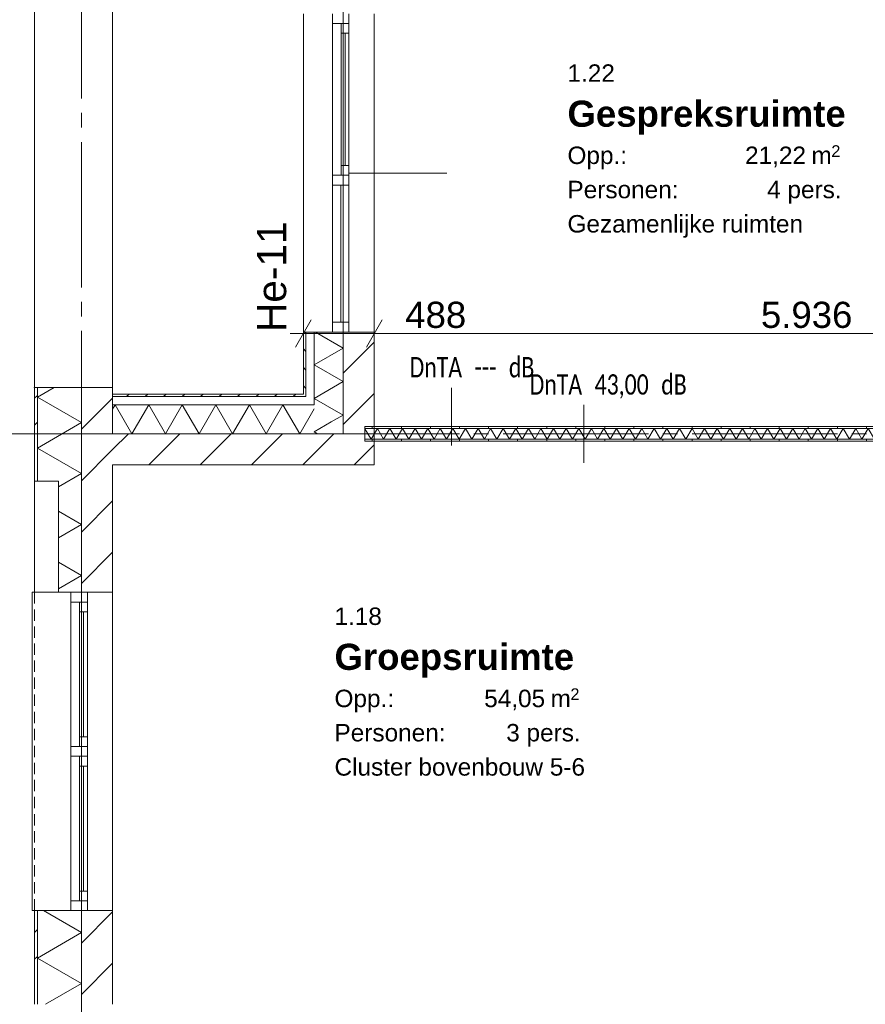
# Model space of a CAD drawing. Header units: millimetres. Extents: x 10 to 584, y 10 to 831.
# Tile 9 of 61: x 74 to 132, y 400 to 468. Entities that reach past the tile are written whole.
import ezdxf
from ezdxf.xclip import XClip

# ---------------------------------------------------------------- set-up
doc = ezdxf.new("R2010")
doc.units = ezdxf.units.MM
doc.header["$MEASUREMENT"] = 0
doc.header["$XCLIPFRAME"] = 0
doc.linetypes.add('B0204', pattern=[13, 10, -1, 1, -1])
doc.linetypes.add('B0702', pattern=[1.1737, 0.7812, -0.3925])
for name, color, linetype in [('21 Buitenwanden', 7, 'Continuous'), ('21 Buitenwanden Doorsnede-arcering', 7, 'Continuous'), ('21 Buitenwanden Laagscheidingslijnen', 7, 'Continuous'), ('21 Buitenwanden Raamlabels', 7, 'Continuous'), ('21 Buitenwanden Ramen', 7, 'Continuous'), ('22 NC Binnenwanden', 7, 'Continuous'), ('22 NC Binnenwanden Doorsnede-arcering', 7, 'Continuous'), ('22 NC Binnenwanden Laagscheidingslijnen', 7, 'Continuous'), ('23 Vloeren', 7, 'Continuous'), ('A Stramien', 7, 'Continuous'), ('Maatvoering 1_ 50_100', 7, 'Continuous'), ('Tekst_dim 1_ 50_100', 7, 'Continuous'), ('Z Ruimtefuncties', 7, 'Continuous')]:
    doc.layers.add(name, color=color, linetype=linetype)
doc.styles.add('GENERATED_STYLE_1', font='txt')
doc.styles.add('GENERATED_STYLE_2', font='txt')
doc.styles.add('GENERATED_STYLE_3', font='txt')
pattern_1 = [(45, (78, 259.188), (-4.5962, 4.5962), []), (45, (77.081, 260.107), (-4.5962, 4.5962), [])]
pattern_2 = [(45, (78, 259.188), (-1.767767, 1.767767), [])]
pattern_3 = [(90, (78, 259.1879), (-2, 0), [])]
pattern_4 = [(315, (78, 259.1879), (0.636396, 0.636396), [])]

# ---------------------------------------------------------------- blocks, each defined once
blk = doc.blocks.new('*X27')
at = {"layer": '21 Buitenwanden Doorsnede-arcering', "color": 7, "linetype": 'Continuous', "lineweight": 0}
for p, q in [((74.96, 441.723), (76.106, 442.385)), ((74.96, 441.723), (78, 439.968)), ((74.96, 438.213), (78, 439.968)), ((74.96, 438.213), (78, 436.458)), ((76.42, 435.545), (78, 436.458)), ((76.42, 433.859), (78, 432.947)), ((76.42, 432.035), (78, 432.947)), ((76.42, 430.349), (78, 429.437)), ((76.42, 428.525), (78, 429.437))]:
    blk.add_line(p, q, dxfattribs=at)
blk = doc.blocks.new('*X28')
at = {"layer": '21 Buitenwanden Doorsnede-arcering', "color": 7, "linetype": 'Continuous', "lineweight": 0}
for p, q in [((75.372, 406.382), (78, 404.865)), ((74.96, 403.11), (78, 404.865)), ((74.96, 403.11), (78, 401.355)), ((75.527, 399.927), (78, 401.355))]:
    blk.add_line(p, q, dxfattribs=at)
blk = doc.blocks.new('*X63')
at = {"layer": '22 NC Binnenwanden Doorsnede-arcering', "color": 7, "linetype": 'Continuous', "lineweight": 0}
for p, q in [((97.919, 438.813), (97.5, 439.538)), ((97.919, 438.813), (98.352, 439.563)), ((98.785, 438.813), (98.352, 439.563)), ((98.785, 438.813), (99.218, 439.563)), ((99.651, 438.813), (99.218, 439.563)), ((99.651, 438.813), (100.084, 439.563)), ((100.517, 438.813), (100.084, 439.563)), ((100.517, 438.813), (100.95, 439.563)), ((101.383, 438.813), (100.95, 439.563)), ((101.383, 438.813), (101.816, 439.563)), ((102.249, 438.813), (101.816, 439.563)), ((102.249, 438.813), (102.682, 439.563)), ((103.115, 438.813), (102.682, 439.563)), ((103.115, 438.813), (103.548, 439.563)), ((103.981, 438.813), (103.548, 439.563)), ((103.981, 438.813), (104.414, 439.563)), ((104.847, 438.813), (104.414, 439.563)), ((104.847, 438.813), (105.28, 439.563)), ((105.713, 438.813), (105.28, 439.563)), ((105.713, 438.813), (106.146, 439.563)), ((106.579, 438.813), (106.146, 439.563)), ((106.579, 438.813), (107.012, 439.563)), ((107.445, 438.813), (107.012, 439.563)), ((107.445, 438.813), (107.878, 439.563)), ((108.311, 438.813), (107.878, 439.563)), ((108.311, 438.813), (108.744, 439.563)), ((109.177, 438.813), (108.744, 439.563)), ((109.177, 438.813), (109.61, 439.563)), ((110.043, 438.813), (109.61, 439.563)), ((110.043, 438.813), (110.476, 439.563)), ((110.909, 438.813), (110.476, 439.563)), ((110.909, 438.813), (111.342, 439.563)), ((111.775, 438.813), (111.342, 439.563)), ((111.775, 438.813), (112.208, 439.563)), ((112.641, 438.813), (112.208, 439.563)), ((112.641, 438.813), (113.074, 439.563)), ((113.507, 438.813), (113.074, 439.563)), ((113.507, 438.813), (113.94, 439.563)), ((114.373, 438.813), (113.94, 439.563)), ((114.373, 438.813), (114.806, 439.563)), ((115.239, 438.813), (114.806, 439.563)), ((115.239, 438.813), (115.672, 439.563)), ((116.105, 438.813), (115.672, 439.563)), ((116.105, 438.813), (116.538, 439.563)), ((116.971, 438.813), (116.538, 439.563)), ((116.971, 438.813), (117.404, 439.563)), ((117.837, 438.813), (117.404, 439.563)), ((117.837, 438.813), (118.27, 439.563)), ((118.703, 438.813), (118.27, 439.563)), ((118.703, 438.813), (119.136, 439.563)), ((119.569, 438.813), (119.136, 439.563)), ((119.569, 438.813), (120.002, 439.563)), ((120.435, 438.813), (120.002, 439.563)), ((120.435, 438.813), (120.868, 439.563)), ((121.301, 438.813), (120.868, 439.563)), ((121.301, 438.813), (121.734, 439.563)), ((122.167, 438.813), (121.734, 439.563)), ((122.167, 438.813), (122.6, 439.563)), ((123.033, 438.813), (122.6, 439.563)), ((123.033, 438.813), (123.466, 439.563)), ((123.899, 438.813), (123.466, 439.563)), ((123.899, 438.813), (124.332, 439.563)), ((124.765, 438.813), (124.332, 439.563)), ((124.765, 438.813), (125.198, 439.563)), ((125.631, 438.813), (125.198, 439.563)), ((125.631, 438.813), (126.064, 439.563)), ((126.497, 438.813), (126.064, 439.563)), ((126.497, 438.813), (126.93, 439.563)), ((127.363, 438.813), (126.93, 439.563)), ((127.363, 438.813), (127.796, 439.563)), ((128.229, 438.813), (127.796, 439.563)), ((128.229, 438.813), (128.662, 439.563)), ((129.095, 438.813), (128.662, 439.563)), ((129.095, 438.813), (129.528, 439.563)), ((129.961, 438.813), (129.528, 439.563)), ((129.961, 438.813), (130.395, 439.563)), ((130.828, 438.813), (130.395, 439.563)), ((130.828, 438.813), (131.261, 439.563)), ((131.694, 438.813), (131.261, 439.563)), ((131.694, 438.813), (132.127, 439.563)), ((132.56, 438.813), (132.127, 439.563)), ((132.56, 438.813), (132.993, 439.563)), ((133.426, 438.813), (132.993, 439.563)), ((133.426, 438.813), (133.859, 439.563)), ((134.292, 438.813), (133.859, 439.563)), ((134.292, 438.813), (134.725, 439.563)), ((135.158, 438.813), (134.725, 439.563)), ((135.158, 438.813), (135.591, 439.563)), ((136.024, 438.813), (135.591, 439.563)), ((136.024, 438.813), (136.457, 439.563)), ((136.89, 438.813), (136.457, 439.563)), ((136.89, 438.813), (137.323, 439.563)), ((137.756, 438.813), (137.323, 439.563)), ((137.756, 438.813), (138.189, 439.563)), ((138.622, 438.813), (138.189, 439.563)), ((138.622, 438.813), (139.055, 439.563)), ((139.488, 438.813), (139.055, 439.563)), ((139.488, 438.813), (139.921, 439.563)), ((140.354, 438.813), (139.921, 439.563)), ((140.354, 438.813), (140.787, 439.563)), ((141.22, 438.813), (140.787, 439.563)), ((141.22, 438.813), (141.653, 439.563)), ((142.086, 438.813), (141.653, 439.563)), ((142.086, 438.813), (142.519, 439.563)), ((142.952, 438.813), (142.519, 439.563)), ((142.952, 438.813), (143.385, 439.563)), ((143.818, 438.813), (143.385, 439.563)), ((143.818, 438.813), (144.251, 439.563)), ((144.684, 438.813), (144.251, 439.563)), ((144.684, 438.813), (145.117, 439.563)), ((145.55, 438.813), (145.117, 439.563)), ((145.55, 438.813), (145.983, 439.563)), ((146.416, 438.813), (145.983, 439.563)), ((146.416, 438.813), (146.849, 439.563)), ((147.282, 438.813), (146.849, 439.563)), ((147.282, 438.813), (147.715, 439.563)), ((148.148, 438.813), (147.715, 439.563)), ((148.148, 438.813), (148.581, 439.563)), ((149.014, 438.813), (148.581, 439.563)), ((149.014, 438.813), (149.447, 439.563)), ((149.88, 438.813), (149.447, 439.563)), ((149.88, 438.813), (150.313, 439.563)), ((150.746, 438.813), (150.313, 439.563)), ((150.746, 438.813), (151.179, 439.563)), ((151.612, 438.813), (151.179, 439.563)), ((151.612, 438.813), (152.045, 439.563)), ((152.478, 438.813), (152.045, 439.563)), ((152.478, 438.813), (152.911, 439.563)), ((153.344, 438.813), (152.911, 439.563)), ((153.344, 438.813), (153.777, 439.563)), ((154.21, 438.813), (153.777, 439.563)), ((154.21, 438.813), (154.643, 439.563)), ((155.076, 438.813), (154.643, 439.563)), ((155.076, 438.813), (155.509, 439.563)), ((155.942, 438.813), (155.509, 439.563)), ((155.942, 438.813), (156.375, 439.563)), ((156.808, 438.813), (156.375, 439.563)), ((156.808, 438.813), (157.241, 439.563)), ((157.5, 439.115), (157.241, 439.563))]:
    blk.add_line(p, q, dxfattribs=at)
blk = doc.blocks.new('*X102')
at = {"layer": '21 Buitenwanden Doorsnede-arcering', "color": 7, "linetype": 'Continuous', "lineweight": 0}
for q in [(95.183, 440.004), (94.231, 439.188)]:
    blk.add_line((94, 439.321), q, dxfattribs=at)
blk = doc.blocks.new('*X103')
at = {"layer": '21 Buitenwanden Doorsnede-arcering', "color": 7, "linetype": 'Continuous', "lineweight": 0}
for p, q in [((94.091, 446.197), (96, 445.095)), ((94, 443.94), (96, 445.095)), ((94, 443.94), (96, 442.785)), ((94, 441.631), (96, 442.785)), ((94, 441.631), (94.767, 441.188))]:
    blk.add_line(p, q, dxfattribs=at)
blk = doc.blocks.new('*X105')
at = {"layer": '21 Buitenwanden Doorsnede-arcering', "color": 7, "linetype": 'Continuous', "lineweight": 0}
for p in [(94.767, 441.188), (95.183, 440.004)]:
    blk.add_line(p, (96, 440.476), dxfattribs=at)
blk = doc.blocks.new('*X106')
at = {"layer": '21 Buitenwanden Doorsnede-arcering', "color": 7, "linetype": 'Continuous', "lineweight": 0}
for p, q in [((80.309, 441.188), (80.14, 440.894)), ((80.309, 441.188), (81.464, 439.188)), ((82.619, 441.188), (81.464, 439.188)), ((82.619, 441.188), (83.773, 439.188)), ((84.928, 441.188), (83.773, 439.188)), ((84.928, 441.188), (86.083, 439.188)), ((87.238, 441.188), (86.083, 439.188)), ((87.238, 441.188), (88.392, 439.188)), ((89.547, 441.188), (88.392, 439.188)), ((89.547, 441.188), (90.702, 439.188)), ((91.856, 441.188), (90.702, 439.188)), ((91.856, 441.188), (93.011, 439.188)), ((94, 440.901), (93.011, 439.188))]:
    blk.add_line(p, q, dxfattribs=at)
blk = doc.blocks.new('Drawing_2_2', base_point=(78, 259.188))
at = {"layer": '21 Buitenwanden Doorsnede-arcering', "linetype": 'Continuous', "lineweight": 0, "true_color": 0x000000}
h = blk.add_hatch(dxfattribs=at)
h.set_pattern_fill('310_Naaldhout__01__0002', color=18, style=0, pattern_type=2)
h.set_pattern_definition(pattern_4)
h.paths.add_polyline_path([(93.26, 441.928), (93.44, 441.928), (93.44, 446.197), (93.26, 446.197)])
h = blk.add_hatch(dxfattribs=at)
h.set_pattern_fill('130_Kalkzandsteen_0002', color=18, style=0, pattern_type=2)
h.set_pattern_definition(pattern_2)
h.paths.add_polyline_path([(96, 439.188), (98.14, 439.188), (98.14, 446.197), (96, 446.197)])
h = blk.add_hatch(dxfattribs=at)
h.set_pattern_fill('145_Baksteen_0002', color=18, style=0, pattern_type=2)
h.set_pattern_definition(pattern_1)
h.paths.add_polyline_path([(74.76, 442.385), (74.76, 435.93), (74.96, 435.93), (74.96, 442.385)])
h = blk.add_hatch(dxfattribs=at)
h.set_pattern_fill('130_Kalkzandsteen_0002', color=18, style=0, pattern_type=2)
h.set_pattern_definition(pattern_2)
h.paths.add_polyline_path([(80.14, 442.385), (78, 442.385), (78, 428.282), (78.4, 428.282), (80.14, 428.282)])
h = blk.add_hatch(dxfattribs=at)
h.set_pattern_fill('310_Naaldhout__01__0002', color=18, style=0, pattern_type=2)
h.set_pattern_definition([(225, (78, 259.1879), (-0.636396, 0.636396), [])])
h.paths.add_polyline_path([(93.26, 441.928), (80.14, 441.928), (80.14, 441.748), (93.26, 441.748)])
h = blk.add_hatch(dxfattribs=at)
h.set_pattern_fill('310_Naaldhout__01__0002', color=18, style=0, pattern_type=2)
h.set_pattern_definition(pattern_4)
h.paths.add_polyline_path([(93.26, 441.928), (93.26, 441.748), (93.44, 441.748)])
h = blk.add_hatch(dxfattribs=at)
h.set_pattern_fill('310_Naaldhout__01__0002', color=18, style=0, pattern_type=2)
h.set_pattern_definition(pattern_4)
h.paths.add_polyline_path([(93.44, 441.928), (93.26, 441.928), (93.44, 441.748)])
h = blk.add_hatch(dxfattribs=at)
h.set_pattern_fill('130_Kalkzandsteen_0002', color=18, style=0, pattern_type=2)
h.set_pattern_definition(pattern_2)
h.paths.add_polyline_path([(96, 439.188), (80.14, 439.188), (80.14, 437.048), (96, 437.048)])
h = blk.add_hatch(dxfattribs=at)
h.set_pattern_fill('130_Kalkzandsteen_0002', color=18, style=0, pattern_type=2)
h.set_pattern_definition(pattern_2)
h.paths.add_polyline_path([(96, 439.188), (96, 437.048), (98.14, 437.048)])
h = blk.add_hatch(dxfattribs=at)
h.set_pattern_fill('130_Kalkzandsteen_0002', color=18, style=0, pattern_type=2)
h.set_pattern_definition(pattern_2)
h.paths.add_polyline_path([(98.14, 439.188), (96, 439.188), (98.14, 437.048)])
h = blk.add_hatch(dxfattribs=at)
h.set_pattern_fill('145_Baksteen_0002', color=18, style=0, pattern_type=2)
h.set_pattern_definition(pattern_1)
h.paths.add_polyline_path([(74.76, 399.927), (74.96, 399.927), (74.96, 406.382), (74.76, 406.382)])
h = blk.add_hatch(dxfattribs=at)
h.set_pattern_fill('130_Kalkzandsteen_0002', color=18, style=0, pattern_type=2)
h.set_pattern_definition(pattern_2)
h.paths.add_polyline_path([(78, 399.927), (78.4, 399.927), (80.14, 399.927), (80.14, 406.382), (78.4, 406.382), (78, 406.382)])
at = {"layer": '22 NC Binnenwanden Doorsnede-arcering', "linetype": 'Continuous', "lineweight": 0, "true_color": 0x000000}
h = blk.add_hatch(dxfattribs=at)
h.set_pattern_fill('930_Lijnen_vert_200_0002', color=18, style=0, pattern_type=2)
h.set_pattern_definition(pattern_3)
h.paths.add_polyline_path([(97.5, 439.563), (157.5, 439.563), (157.5, 439.688), (97.5, 439.688)])
h = blk.add_hatch(dxfattribs=at)
h.set_pattern_fill('930_Lijnen_vert_200_0002', color=18, style=0, pattern_type=2)
h.set_pattern_definition(pattern_3)
h.paths.add_polyline_path([(97.5, 438.688), (157.5, 438.688), (157.5, 438.813), (97.5, 438.813)])
at = {"layer": '21 Buitenwanden', "color": 1, "linetype": 'Continuous', "lineweight": 0}
for p, q in [((96.393, 457.138), (103.13, 457.138)), ((94, 446.197), (95.26, 446.197)), ((95.26, 446.197), (96, 446.197)), ((74.96, 442.385), (75.26, 442.385)), ((75.26, 442.385), (78, 442.385)), ((74.76, 435.93), (76.42, 435.93)), ((76.42, 428.282), (76.42, 435.93)), ((76.42, 428.282), (77.26, 428.282)), ((77.26, 428.282), (78, 428.282)), ((74.96, 406.382), (77.26, 406.382)), ((77.26, 406.382), (78, 406.382))]:
    blk.add_line(p, q, dxfattribs=at)
at = {"layer": '21 Buitenwanden', "color": 2, "linetype": 'Continuous', "lineweight": 0}
for p, q in [((93.26, 446.197), (93.44, 446.197)), ((74.76, 442.385), (74.96, 442.385)), ((74.76, 406.382), (74.96, 406.382))]:
    blk.add_line(p, q, dxfattribs=at)
at = {"layer": '21 Buitenwanden', "color": 9, "linetype": 'Continuous', "lineweight": 0}
blk.add_line((93.44, 446.197), (94, 446.197), dxfattribs=at)
at = {"layer": '21 Buitenwanden', "color": 3, "linetype": 'Continuous', "lineweight": 0}
for p, q in [((96, 446.197), (96.4, 446.197)), ((96.4, 446.197), (98.14, 446.197)), ((78, 442.385), (80.14, 442.385)), ((78, 428.282), (78.4, 428.282)), ((78.4, 428.282), (80.14, 428.282)), ((78, 406.382), (78.4, 406.382)), ((78.4, 406.382), (80.14, 406.382))]:
    blk.add_line(p, q, dxfattribs=at)
at = {"layer": '21 Buitenwanden', "color": 2, "linetype": 'Continuous', "lineweight": 0, "flags": 128}
for points in [[(93.26, 446.197), (93.26, 441.928)], [(74.76, 442.385), (74.76, 435.93)], [(93.26, 441.928), (80.14, 441.928)], [(80.14, 441.928), (80.14, 441.748)], [(74.76, 406.382), (74.76, 399.927)]]:
    blk.add_lwpolyline(points, dxfattribs=at)
at = {"layer": '21 Buitenwanden', "color": 3, "linetype": 'Continuous', "lineweight": 0, "flags": 128}
for points in [[(98.14, 437.048), (98.14, 446.197)], [(80.14, 439.188), (80.14, 442.385)], [(80.14, 428.282), (80.14, 437.048)], [(80.14, 437.048), (96, 437.048)], [(98.14, 437.048), (96, 437.048)], [(80.14, 399.927), (80.14, 406.382)]]:
    blk.add_lwpolyline(points, dxfattribs=at)
at = {"layer": '21 Buitenwanden', "color": 9, "linetype": 'Continuous', "lineweight": 0, "flags": 128}
blk.add_lwpolyline([(80.14, 441.748), (80.14, 441.188)], dxfattribs=at)
at = {"layer": '21 Buitenwanden', "color": 1, "linetype": 'Continuous', "lineweight": 0, "flags": 128}
blk.add_lwpolyline([(80.14, 441.188), (80.14, 439.188)], dxfattribs=at)
at = {"layer": '21 Buitenwanden Laagscheidingslijnen', "color": 2, "linetype": 'Continuous', "lineweight": 0}
for p, q in [((93.44, 446.197), (93.44, 441.748)), ((93.26, 441.748), (80.14, 441.748)), ((93.26, 441.748), (93.44, 441.748)), ((93.26, 441.748), (93.44, 441.748))]:
    blk.add_line(p, q, dxfattribs=at)
at = {"layer": '21 Buitenwanden Laagscheidingslijnen', "color": 1, "linetype": 'Continuous', "lineweight": 0}
for p, q in [((94, 446.197), (94, 441.188)), ((74.96, 442.385), (74.96, 435.93)), ((93.44, 441.188), (80.14, 441.188)), ((93.44, 441.188), (94, 441.188)), ((93.44, 441.188), (94, 441.188)), ((74.96, 406.382), (74.96, 399.927))]:
    blk.add_line(p, q, dxfattribs=at)
at = {"layer": '21 Buitenwanden Laagscheidingslijnen', "color": 3, "linetype": 'Continuous', "lineweight": 0}
for p, q in [((96, 446.197), (96, 439.188)), ((78, 442.385), (78, 428.282)), ((94, 439.188), (80.14, 439.188)), ((94, 439.188), (96, 439.188)), ((94, 439.188), (96, 439.188)), ((78, 406.382), (78, 399.927))]:
    blk.add_line(p, q, dxfattribs=at)
at = {"layer": '21 Buitenwanden Ramen', "color": 2, "linetype": 'Continuous', "lineweight": 0}
for p, q in [((74.76, 442.385), (74.76, 471.933)), ((93.26, 446.197), (93.44, 446.197)), ((74.76, 442.385), (74.96, 442.385)), ((74.76, 428.282), (74.96, 428.282)), ((74.76, 406.382), (74.96, 406.382))]:
    blk.add_line(p, q, dxfattribs=at)
at = {"layer": '21 Buitenwanden Ramen', "color": 9, "linetype": 'B0702', "lineweight": 0}
for p, q in [((74.76, 442.385), (74.76, 471.933)), ((74.76, 428.282), (74.76, 406.382))]:
    blk.add_line(p, q, dxfattribs=at)
at = {"layer": '21 Buitenwanden Ramen', "color": 9, "linetype": 'Continuous', "lineweight": 0}
for p, q in [((80.14, 442.385), (80.14, 471.933)), ((93.26, 446.197), (93.26, 468.097)), ((98.14, 446.197), (98.14, 468.097)), ((93.44, 446.197), (94, 446.197)), ((80.14, 428.282), (80.14, 406.382))]:
    blk.add_line(p, q, dxfattribs=at)
at = {"layer": '21 Buitenwanden Ramen', "color": 1, "linetype": 'Continuous', "lineweight": 0}
for p, q in [((95.26, 468.097), (95.26, 467.427)), ((96.4, 467.427), (96.4, 468.097)), ((95.26, 467.427), (95.86, 467.427)), ((95.26, 467.427), (95.26, 456.982)), ((95.86, 467.427), (96.4, 467.427)), ((95.86, 467.427), (95.86, 466.757)), ((96.4, 467.427), (95.86, 467.427)), ((96.4, 466.757), (96.4, 467.427)), ((95.86, 466.757), (96.4, 466.757)), ((95.86, 466.757), (95.86, 457.652)), ((96.13, 457.652), (96.13, 466.757)), ((96.4, 457.652), (96.4, 466.757)), ((96.4, 457.652), (96.4, 466.757)), ((96.4, 457.652), (95.86, 457.652)), ((95.86, 457.652), (95.86, 456.982)), ((96.4, 456.982), (96.4, 457.652)), ((95.86, 456.982), (95.26, 456.982)), ((95.26, 456.982), (95.26, 456.647)), ((96.4, 456.982), (95.86, 456.982)), ((95.86, 456.982), (96.4, 456.982)), ((96.4, 456.647), (96.4, 456.982)), ((95.26, 456.647), (95.26, 456.312)), ((95.26, 456.312), (96.4, 456.312)), ((95.26, 456.312), (95.26, 446.867)), ((95.83, 446.867), (95.83, 456.312)), ((96.4, 456.312), (96.4, 456.647)), ((96.4, 446.867), (96.4, 456.312)), ((96.4, 446.867), (95.26, 446.867)), ((95.26, 446.867), (95.26, 446.197)), ((96.4, 446.197), (96.4, 446.867)), ((94, 446.197), (95.26, 446.197)), ((95.26, 446.197), (96, 446.197)), ((95.26, 446.197), (96, 446.197)), ((74.96, 442.385), (75.26, 442.385)), ((75.26, 442.385), (78, 442.385)), ((74.76, 428.282), (74.76, 435.93)), ((74.76, 428.282), (74.61, 428.282)), ((74.61, 428.282), (74.61, 406.382)), ((74.96, 428.282), (77.26, 428.282)), ((77.26, 427.612), (77.26, 428.282)), ((77.26, 428.282), (78, 428.282)), ((77.26, 428.282), (78, 428.282)), ((78.4, 428.282), (78.4, 427.612)), ((77.86, 427.612), (77.26, 427.612)), ((77.26, 417.667), (77.26, 427.612)), ((78.4, 427.612), (77.86, 427.612)), ((77.86, 426.942), (77.86, 427.612)), ((77.86, 427.612), (78.4, 427.612)), ((78.4, 427.612), (78.4, 426.942)), ((78.4, 426.942), (77.86, 426.942)), ((77.86, 418.337), (77.86, 426.942)), ((78.13, 426.942), (78.13, 418.337)), ((78.4, 426.942), (78.4, 418.337)), ((78.4, 426.942), (78.4, 418.337)), ((77.86, 417.667), (77.86, 418.337)), ((77.86, 418.337), (78.4, 418.337)), ((78.4, 418.337), (78.4, 417.667)), ((77.26, 417.332), (77.26, 417.667)), ((77.26, 417.667), (77.86, 417.667)), ((77.86, 417.667), (78.4, 417.667)), ((78.4, 417.667), (77.86, 417.667)), ((78.4, 417.667), (78.4, 417.332)), ((77.26, 416.997), (77.26, 417.332)), ((77.86, 416.997), (77.26, 416.997)), ((77.26, 407.052), (77.26, 416.997)), ((78.4, 416.997), (77.86, 416.997)), ((77.86, 416.327), (77.86, 416.997)), ((77.86, 416.997), (78.4, 416.997)), ((78.4, 417.332), (78.4, 416.997)), ((78.4, 416.997), (78.4, 416.327)), ((78.4, 416.327), (77.86, 416.327)), ((77.86, 407.722), (77.86, 416.327)), ((78.13, 416.327), (78.13, 407.722)), ((78.4, 416.327), (78.4, 407.722)), ((78.4, 416.327), (78.4, 407.722)), ((77.86, 407.052), (77.86, 407.722)), ((77.86, 407.722), (78.4, 407.722)), ((78.4, 407.722), (78.4, 407.052)), ((77.26, 406.382), (77.26, 407.052)), ((77.26, 407.052), (77.86, 407.052)), ((77.86, 407.052), (78.4, 407.052)), ((78.4, 407.052), (77.86, 407.052)), ((78.4, 407.052), (78.4, 406.382)), ((74.61, 406.382), (74.76, 406.382)), ((74.96, 406.382), (77.26, 406.382)), ((77.26, 406.382), (78, 406.382)), ((77.26, 406.382), (78, 406.382))]:
    blk.add_line(p, q, dxfattribs=at)
at = {"layer": '21 Buitenwanden Ramen', "color": 3, "linetype": 'Continuous', "lineweight": 0}
for p, q in [((96, 446.197), (96.4, 446.197)), ((96, 446.197), (96.4, 446.197)), ((96.4, 446.197), (98.14, 446.197)), ((78, 442.385), (80.14, 442.385)), ((78, 428.282), (78.4, 428.282)), ((78, 428.282), (78.4, 428.282)), ((78.4, 428.282), (80.14, 428.282)), ((78, 406.382), (78.4, 406.382)), ((78, 406.382), (78.4, 406.382)), ((78.4, 406.382), (80.14, 406.382))]:
    blk.add_line(p, q, dxfattribs=at)
at = {"layer": '21 Buitenwanden Ramen', "color": 1, "linetype": 'Continuous', "lineweight": 0, "flags": 128}
blk.add_lwpolyline([(74.76, 428.282), (76.42, 428.282), (76.42, 435.93), (74.76, 435.93)], close=True, dxfattribs=at)
at = {"layer": '21 Buitenwanden Ramen', "color": 2, "linetype": 'Continuous', "lineweight": 0}
blk.add_point((74.76, 442.385), dxfattribs=at)
at = {"layer": '22 NC Binnenwanden', "color": 1, "linetype": 'Continuous', "lineweight": 0, "flags": 128}
for points in [[(157.5, 439.688), (97.5, 439.688)], [(97.5, 439.563), (97.5, 439.688)], [(97.5, 438.813), (97.5, 439.563)], [(97.5, 438.688), (97.5, 438.813)], [(97.5, 438.688), (157.5, 438.688)]]:
    blk.add_lwpolyline(points, dxfattribs=at)
at = {"layer": '22 NC Binnenwanden Laagscheidingslijnen', "color": 9, "linetype": 'Continuous', "lineweight": 0}
for p, q in [((97.5, 439.563), (157.5, 439.563)), ((97.5, 438.813), (157.5, 438.813))]:
    blk.add_line(p, q, dxfattribs=at)
at = {"layer": '23 Vloeren', "color": 1, "linetype": 'Continuous', "lineweight": 0, "flags": 128}
blk.add_lwpolyline([(78, 439.188), (78, 259.188), (372, 259.188), (372, 439.188), (365.5, 439.188), (365.5, 505.188), (366, 505.188), (366, 654.438), (370, 654.438), (370, 763.188), (78, 763.188), (78, 475.188), (96, 475.188), (96, 439.188)], close=True, dxfattribs=at)
at = {"layer": 'A Stramien', "color": 9, "linetype": 'B0204', "lineweight": 0}
for p, q in [((78, 784.271), (78, 233.204)), ((68, 439.188), (520.556, 439.188))]:
    blk.add_line(p, q, dxfattribs=at)
at = {"layer": 'Maatvoering 1_ 50_100', "color": 1, "linetype": 'Continuous', "lineweight": 0}
for p, q in [((93.26, 444.688), (93.26, 447.501)), ((98.14, 444.688), (98.14, 447.501)), ((93.801, 447.032), (92.719, 445.157)), ((98.681, 447.032), (97.599, 445.157)), ((92.343, 446.094), (93.26, 446.094)), ((93.26, 446.094), (98.14, 446.094)), ((98.14, 446.094), (157.5, 446.094))]:
    blk.add_line(p, q, dxfattribs=at)
at = {"layer": 'Tekst_dim 1_ 50_100', "color": 1, "linetype": 'Continuous', "lineweight": 0}
for p, q in [((103.452, 438.382), (103.452, 442.362)), ((112.564, 441.178), (112.564, 441.188)), ((112.564, 437.198), (112.564, 441.178))]:
    blk.add_line(p, q, dxfattribs=at)
at = {"layer": '21 Buitenwanden', "color": 4, "linetype": 'Continuous', "lineweight": 0}
for name in ['*X103', '*X27', '*X106', '*X105', '*X102', '*X63', '*X28']:
    blk.add_blockref(name, (0, 0), dxfattribs=at)
at = {"layer": '21 Buitenwanden Raamlabels', "color": 2, "linetype": 'Continuous', "lineweight": 0, "insert": (92.106, 446.197), "char_height": 2, "attachment_point": 7, "rotation": 90, "style": 'GENERATED_STYLE_1'}
blk.add_mtext('\\A1;{\\pql;\\fArial|b0|i0|c0|p38;He-11}', dxfattribs=at)
at = {"layer": 'Maatvoering 1_ 50_100', "color": 2, "linetype": 'Continuous', "lineweight": 0, "char_height": 1.8, "attachment_point": 7, "style": 'GENERATED_STYLE_1'}
for s, insert, width in [('\\A1;{\\pql;\\fArial|b0|i0|c0|p38;488}', (100.27, 446.454), 4.09784), ('\\A1;{\\pql;\\fArial|b0|i0|c0|p38;5.936}', (124.742, 446.454), 6.15497)]:
    blk.add_mtext(s, dxfattribs=dict(at, insert=insert, width=width))
at = {"layer": 'Tekst_dim 1_ 50_100', "color": 2, "linetype": 'Continuous', "lineweight": 0, "char_height": 1.4, "attachment_point": 1, "style": 'GENERATED_STYLE_2'}
for s, insert in [('\\A1;{\\W0.750000x;\\pql;\\pt0,30;\\fCalibri|b0|i0|c0|p34;DnTA \\fCalibri|b0|i0|c0|p34;\\A1{\\H.66x;\\S^  ;}\\fCalibri|b0|i0|c0|p34;\\fCalibri|b0|i0|c0|p34;\\A1{\\H.66x;\\S^  ;}\\fCalibri|b0|i0|c0|p34;\\fCalibri|b0|i0|c0|p34;\\fCalibri|b0|i0|c0|p34;\\fCalibri|b0|i0|c0|p34;\\fCalibri|b0|i0|c0|p34;\\fCalibri|b0|i0|c0|p34;--- \\fCalibri|b0|i0|c0|p34;\\A1{\\H.66x;\\S^  ;}\\fCalibri|b0|i0|c0|p34;\\fCalibri|b0|i0|c0|p34;\\A1{\\H.66x;\\S^  ;}\\fCalibri|b0|i0|c0|p34;\\fCalibri|b0|i0|c0|p34;\\fCalibri|b0|i0|c0|p34;\\fCalibri|b0|i0|c0|p34;\\fCalibri|b0|i0|c0|p34;\\fCalibri|b0|i0|c0|p34;dB\\fCalibri|b0|i0|c0|p34;\\A1{\\H.66x;\\S^  ;}\\fCalibri|b0|i0|c0|p34;\\fCalibri|b0|i0|c0|p34;\\A1{\\H.66x;\\S^  ;}\\fCalibri|b0|i0|c0|p34;\\fCalibri|b0|i0|c0|p34;\\fCalibri|b0|i0|c0|p34;\\fCalibri|b0|i0|c0|p34;\\fCalibri|b0|i0|c0|p34;\\fCalibri|b0|i0|c0|p34;\\fCalibri|b0|i0|c0|p34;\\fCalibri|b0|i0|c0|p34;\\fCalibri|b0|i0|c0|p34;\\fCalibri|b0|i0|c0|p34;\\fCalibri|b0|i0|c0|p34;\\fCalibri|b0|i0|c0|p34;\\fCalibri|b0|i0|c0|p34;\\fCalibri|b0|i0|c0|p34;\\fCalibri|b0|i0|c0|p34;\\fCalibri|b0|i0|c0|p34;\\fCalibri|b0|i0|c0|p34;\\fCalibri|b0|i0|c0|p34;\\fCalibri|b0|i0|c0|p34;\\fCalibri|b0|i0|c0|p34;\\fCalibri|b0|i0|c0|p34;\\fCalibri|b0|i0|c0|p34;\\fCalibri|b0|i0|c0|p34;\\fCalibri|b0|i0|c0|p34;\\fCalibri|b0|i0|c0|p34;\\fCalibri|b0|i0|c0|p34;}', (100.57, 444.472)), ('\\A1;{\\W0.750000x;\\pql;\\pt0,30;\\fCalibri|b0|i0|c0|p34;DnTA \\fCalibri|b0|i0|c0|p34;\\A1{\\H.66x;\\S^  ;}\\fCalibri|b0|i0|c0|p34;\\fCalibri|b0|i0|c0|p34;\\A1{\\H.66x;\\S^  ;}\\fCalibri|b0|i0|c0|p34;\\fCalibri|b0|i0|c0|p34;\\fCalibri|b0|i0|c0|p34;\\fCalibri|b0|i0|c0|p34;\\fCalibri|b0|i0|c0|p34;\\fCalibri|b0|i0|c0|p34;43,00 \\fCalibri|b0|i0|c0|p34;\\A1{\\H.66x;\\S^  ;}\\fCalibri|b0|i0|c0|p34;\\fCalibri|b0|i0|c0|p34;\\A1{\\H.66x;\\S^  ;}\\fCalibri|b0|i0|c0|p34;\\fCalibri|b0|i0|c0|p34;\\fCalibri|b0|i0|c0|p34;\\fCalibri|b0|i0|c0|p34;\\fCalibri|b0|i0|c0|p34;\\fCalibri|b0|i0|c0|p34;dB\\fCalibri|b0|i0|c0|p34;\\A1{\\H.66x;\\S^  ;}\\fCalibri|b0|i0|c0|p34;\\fCalibri|b0|i0|c0|p34;\\A1{\\H.66x;\\S^  ;}\\fCalibri|b0|i0|c0|p34;\\fCalibri|b0|i0|c0|p34;\\fCalibri|b0|i0|c0|p34;\\fCalibri|b0|i0|c0|p34;\\fCalibri|b0|i0|c0|p34;\\fCalibri|b0|i0|c0|p34;\\fCalibri|b0|i0|c0|p34;\\fCalibri|b0|i0|c0|p34;\\fCalibri|b0|i0|c0|p34;\\fCalibri|b0|i0|c0|p34;\\fCalibri|b0|i0|c0|p34;\\fCalibri|b0|i0|c0|p34;\\fCalibri|b0|i0|c0|p34;\\fCalibri|b0|i0|c0|p34;\\fCalibri|b0|i0|c0|p34;\\fCalibri|b0|i0|c0|p34;\\fCalibri|b0|i0|c0|p34;\\fCalibri|b0|i0|c0|p34;\\fCalibri|b0|i0|c0|p34;\\fCalibri|b0|i0|c0|p34;\\fCalibri|b0|i0|c0|p34;\\fCalibri|b0|i0|c0|p34;\\fCalibri|b0|i0|c0|p34;\\fCalibri|b0|i0|c0|p34;\\fCalibri|b0|i0|c0|p34;\\fCalibri|b0|i0|c0|p34;}', (108.83, 443.287))]:
    blk.add_mtext(s, dxfattribs=dict(at, insert=insert))
at = {"layer": 'Z Ruimtefuncties', "color": 2, "linetype": 'Continuous', "lineweight": 0, "attachment_point": 1}
for s, insert, char_height, style in [('\\A1;{\\pql;\\pt0;\\fArial|b0|i0|c0|p38;1.22}', (111.432, 464.616), 1.2, 'GENERATED_STYLE_1'), ('\\A1;{\\pql;\\pt0;\\fArial|b1|i0|c0|p38;Gespreksruimte}', (111.432, 462.122), 1.8, 'GENERATED_STYLE_3'), ('\\A1;{\\pql;\\pt0;\\fArial|b0|i0|c0|p38;Opp.: }', (111.432, 458.959), 1.2, 'GENERATED_STYLE_1'), ('\\A1;{\\pql;\\fArial|b0|i0|c0|p38;21,22}', (123.651, 458.959), 1.2, 'GENERATED_STYLE_1'), ('\\A1;{\\pql;\\fArial|b0|i0|c0|p38;2}', (129.587, 459.05), 0.8, 'GENERATED_STYLE_1'), ('\\A1;{\\pql;\\fArial|b0|i0|c0|p38; m}', (127.754, 458.959), 1.2, 'GENERATED_STYLE_1'), ('\\A1;{\\pql;\\pt0;\\fArial|b0|i0|c0|p38;Personen: }', (111.432, 456.602), 1.2, 'GENERATED_STYLE_1'), ('\\A1;{\\pql;\\pt0;\\fArial|b0|i0|c0|p38;4 pers.}', (125.169, 456.602), 1.2, 'GENERATED_STYLE_1'), ('\\A1;{\\pql;\\pt0;\\fArial|b0|i0|c0|p38;Gezamenlijke ruimten}', (111.432, 454.245), 1.2, 'GENERATED_STYLE_1'), ('\\A1;{\\pql;\\pt0;\\fArial|b0|i0|c0|p38;1.18}', (95.402, 427.236), 1.2, 'GENERATED_STYLE_1'), ('\\A1;{\\pql;\\pt0;\\fArial|b1|i0|c0|p38;Groepsruimte}', (95.402, 424.742), 1.8, 'GENERATED_STYLE_3'), ('\\A1;{\\pql;\\pt0;\\fArial|b0|i0|c0|p38;Opp.: }', (95.402, 421.579), 1.2, 'GENERATED_STYLE_1'), ('\\A1;{\\pql;\\fArial|b0|i0|c0|p38;54,05}', (105.701, 421.579), 1.2, 'GENERATED_STYLE_1'), ('\\A1;{\\pql;\\fArial|b0|i0|c0|p38;2}', (111.636, 421.671), 0.8, 'GENERATED_STYLE_1'), ('\\A1;{\\pql;\\fArial|b0|i0|c0|p38; m}', (109.804, 421.579), 1.2, 'GENERATED_STYLE_1'), ('\\A1;{\\pql;\\pt0;\\fArial|b0|i0|c0|p38;Personen: }', (95.402, 419.222), 1.2, 'GENERATED_STYLE_1'), ('\\A1;{\\pql;\\pt0;\\fArial|b0|i0|c0|p38;3 pers.}', (107.218, 419.222), 1.2, 'GENERATED_STYLE_1'), ('\\A1;{\\pql;\\pt0;\\fArial|b0|i0|c0|p38;Cluster bovenbouw 5-6}', (95.402, 416.865), 1.2, 'GENERATED_STYLE_1')]:
    blk.add_mtext(s, dxfattribs=dict(at, insert=insert, char_height=char_height, style=style))

msp = doc.modelspace()

# ---------------------------------------------------------------- block references
at = {"color": 4, "linetype": 'Continuous', "lineweight": 0}
ref = msp.add_blockref('Drawing_2_2', (78, 259.188), dxfattribs=at)
XClip(ref).set_block_clipping_path([(30, 141.736842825), (586.5626696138, 807.8168177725)])

doc.saveas('drawing.dxf')
